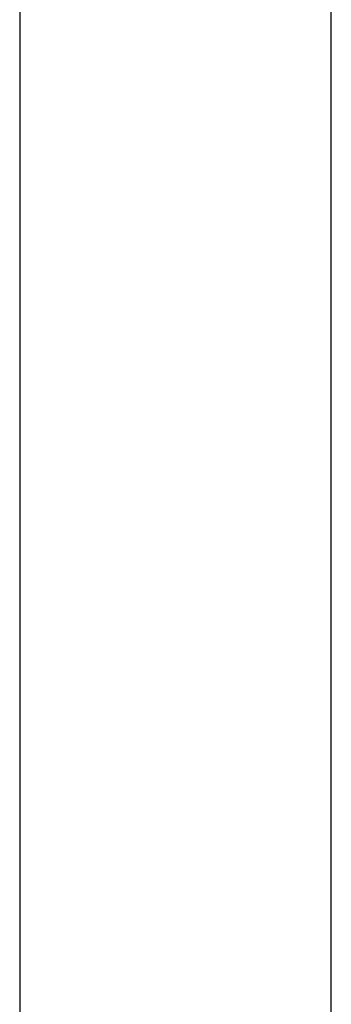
# Model space of a CAD drawing. Header units: metres. Extents: x 391.1 to 430.4, y 12.7 to 28.4.
# Tile 43 of 86: x 401.356 to 401.456, y 26.924 to 27.24. Entities that reach past the tile are written whole.
import ezdxf

# ---------------------------------------------------------------- set-up
doc = ezdxf.new("R2010")
doc.units = ezdxf.units.M
doc.layers.add('A-WALL-____-MCUT', color=7, linetype='Continuous', lineweight=25)
doc.layers.add('A-WALL-____-OTLN', color=7, linetype='Continuous', lineweight=25)

# ---------------------------------------------------------------- blocks, each defined once
blk = doc.blocks.new('Family - Envans PB-155461-02_ELEC_P0')
at = {"layer": 'A-WALL-____-MCUT', "color": 253, "true_color": 0xaaaaaa}
for p, q in [((6.12307, 0.1), (3.61987, 0.1)), ((3.61987, 0), (6.12307, 0))]:
    blk.add_line(p, q, dxfattribs=at)
at = {"layer": 'A-WALL-____-OTLN', "color": 253, "true_color": 0xaaaaaa}
for p, q in [((6.12307, 0.1), (0, 0.1)), ((0, 0), (6.12307, 0))]:
    blk.add_line(p, q, dxfattribs=at)
at = {"layer": 'A-WALL-____-OTLN', "color": 253, "lineweight": 18, "true_color": 0xaaaaaa}
blk.add_line((-0.00093, 0), (6.12307, 0), dxfattribs=at)
blk = doc.blocks.new('LONDR55-XX_ZZ-ARQ-CAA-M3D-Londres55_ifc-1-02_ELEC_P0')
at = {"layer": 'A-WALL-____-OTLN', "color": 253, "lineweight": 18, "true_color": 0xaaaaaa, "rotation": 90}
blk.add_blockref('Family - Envans PB-155461-02_ELEC_P0', (401.45645, 22.14078), dxfattribs=at)

msp = doc.modelspace()

# ---------------------------------------------------------------- block references
at = {"lineweight": 5}
msp.add_blockref('LONDR55-XX_ZZ-ARQ-CAA-M3D-Londres55_ifc-1-02_ELEC_P0', (0, 0), dxfattribs=at)

doc.saveas('drawing.dxf')
